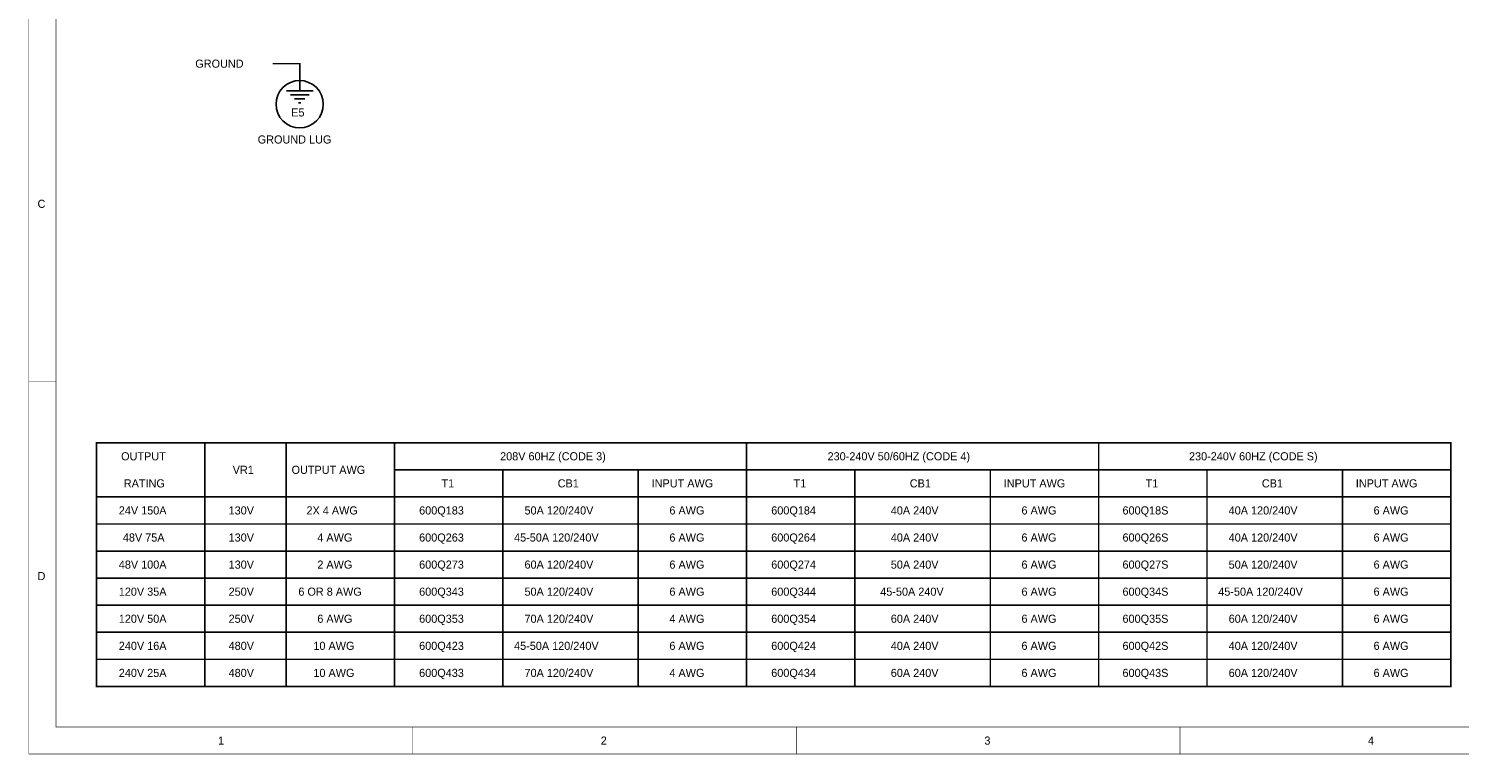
# Model space of a CAD drawing. Extents: x 0 to 17, y 0 to 11.
# Tile 1 of 3: x 0 to 10.6, y 0 to 5.4. Entities that reach past the tile are written whole.
import ezdxf

# ---------------------------------------------------------------- set-up
doc = ezdxf.new("R2010")
doc.units = 0
doc.layers.add('SHEET', color=255, linetype='CONTINUOUS')

msp = doc.modelspace()

# ---------------------------------------------------------------- linework, layer by layer
at = {"layer": 'SHEET'}
for points, const_width in [([(0, 11), (16.999, 11), (16.999, 0.001), (0, 0.001), (0, 11)], 0.0039), ([(0.2, 10.8), (16.799, 10.8), (16.799, 0.201), (0.2, 0.201), (0.2, 10.8)], 0.0039), ([(2, 5), (2, 5.1), (1.8, 5.1)], 0.0118), ([(2, 5), (2, 4.9)], 0.0118), ([(1.9, 4.9), (2.1, 4.9)], 0.0118), ([(1.93, 4.87), (2.07, 4.87)], 0.0118), ([(1.96, 4.84), (2.04, 4.84)], 0.0118), ([(1.99, 4.81), (2.01, 4.81)], 0.0118), ([(0.2, 2.75), (0, 2.75)], 0.0039), ([(10.5, 0.5), (10.5, 2.3), (0.5, 2.3), (0.5, 0.5), (10.5, 0.5)], 0.0118), ([(1.3, 2.3), (1.3, 0.5)], 0.0118), ([(1.9, 2.3), (1.9, 0.5)], 0.0118), ([(2.7, 2.3), (2.7, 0.5)], 0.0118), ([(5.3, 2.3), (5.3, 0.5)], 0.0118), ([(7.9, 2.3), (7.9, 0.5)], 0.0118), ([(2.7, 2.1), (10.5, 2.1)], 0.0118), ([(3.5, 2.1), (3.5, 0.5)], 0.0118), ([(4.5, 2.1), (4.5, 0.5)], 0.0118), ([(6.1, 2.1), (6.1, 0.5)], 0.0118), ([(7.1, 2.1), (7.1, 0.5)], 0.0118), ([(8.7, 2.1), (8.7, 0.5)], 0.0118), ([(9.7, 2.1), (9.7, 0.5)], 0.0118), ([(0.5, 1.9), (10.5, 1.9)], 0.0118), ([(0.5, 1.7), (10.5, 1.7)], 0.0118), ([(0.5, 1.5), (10.5, 1.5)], 0.0118), ([(0.5, 1.3), (10.5, 1.3)], 0.0118), ([(0.5, 1.1), (10.5, 1.1)], 0.0118), ([(0.5, 0.9), (10.5, 0.9)], 0.0118), ([(0.5, 0.7), (10.5, 0.7)], 0.0118), ([(2.833, 0.2), (2.833, 0)], 0.0039), ([(5.667, 0.2), (5.667, 0)], 0.0039), ([(8.5, 0.2), (8.5, 0)], 0.0039)]:
    msp.add_lwpolyline(points, dxfattribs=dict(at, const_width=const_width))
msp.add_lwpolyline([(2.174, 4.8), (2.171, 4.834), (2.161, 4.867), (2.145, 4.897), (2.123, 4.924), (2.097, 4.946), (2.066, 4.962), (2.034, 4.972), (2, 4.975), (1.966, 4.972), (1.933, 4.962), (1.903, 4.946), (1.876, 4.924), (1.854, 4.897), (1.838, 4.867), (1.828, 4.834), (1.825, 4.8), (1.828, 4.766), (1.838, 4.734), (1.854, 4.703), (1.876, 4.677), (1.903, 4.655), (1.933, 4.639), (1.966, 4.629), (2, 4.626), (2.034, 4.629), (2.066, 4.639), (2.097, 4.655), (2.123, 4.677), (2.145, 4.703), (2.161, 4.734), (2.171, 4.766)], close=True, dxfattribs=at)

# ---------------------------------------------------------------- texts
for s, p in [('GROUND', (1.229, 5.07)), ('E5', (1.937, 4.71)), ('GROUND LUG', (1.69, 4.51)), ('C', (0.064, 4.035)), ('OUTPUT', (0.681, 2.17)), ('208V 60HZ (CODE 3)', (3.48, 2.17)), ('230-240V 50/60HZ (CODE 4)', (5.898, 2.17)), ('230-240V 60HZ (CODE S)', (8.567, 2.17)), ('VR1', (1.505, 2.07)), ('OUTPUT AWG', (1.94, 2.07)), ('RATING', (0.701, 1.97)), ('T1', (3.047, 1.97)), ('CB1', (3.905, 1.97)), ('INPUT AWG', (4.599, 1.97)), ('T1', (5.647, 1.97)), ('CB1', (6.505, 1.97)), ('INPUT AWG', (7.199, 1.97)), ('T1', (8.247, 1.97)), ('CB1', (9.105, 1.97)), ('INPUT AWG', (9.799, 1.97)), ('24V 150A', (0.664, 1.77)), ('130V', (1.475, 1.77)), ('2X 4 AWG', (2.05, 1.77)), ('600Q183', (2.882, 1.77)), ('50A 120/240V', (3.66, 1.77)), ('6 AWG', (4.73, 1.77)), ('600Q184', (5.482, 1.77)), ('40A 240V', (6.365, 1.77)), ('6 AWG', (7.33, 1.77)), ('600Q18S', (8.076, 1.77)), ('40A 120/240V', (8.86, 1.77)), ('6 AWG', (9.93, 1.77)), ('48V 75A', (0.694, 1.57)), ('130V', (1.475, 1.57)), ('4 AWG', (2.13, 1.57)), ('600Q263', (2.882, 1.57)), ('45-50A 120/240V', (3.583, 1.57)), ('6 AWG', (4.73, 1.57)), ('600Q264', (5.482, 1.57)), ('40A 240V', (6.365, 1.57)), ('6 AWG', (7.33, 1.57)), ('600Q26S', (8.076, 1.57)), ('40A 120/240V', (8.86, 1.57)), ('6 AWG', (9.93, 1.57)), ('48V 100A', (0.664, 1.37)), ('130V', (1.475, 1.37)), ('2 AWG', (2.13, 1.37)), ('600Q273', (2.882, 1.37)), ('60A 120/240V', (3.66, 1.37)), ('6 AWG', (4.73, 1.37)), ('600Q274', (5.482, 1.37)), ('50A 240V', (6.365, 1.37)), ('6 AWG', (7.33, 1.37)), ('600Q27S', (8.076, 1.37)), ('50A 120/240V', (8.86, 1.37)), ('6 AWG', (9.93, 1.37)), ('D', (0.064, 1.285)), ('120V 35A', (0.664, 1.17)), ('250V', (1.475, 1.17)), ('6 OR 8 AWG', (1.99, 1.17)), ('600Q343', (2.882, 1.17)), ('50A 120/240V', (3.66, 1.17)), ('6 AWG', (4.73, 1.17)), ('600Q344', (5.482, 1.17)), ('45-50A 240V', (6.287, 1.17)), ('6 AWG', (7.33, 1.17)), ('600Q34S', (8.076, 1.17)), ('45-50A 120/240V', (8.783, 1.17)), ('6 AWG', (9.93, 1.17)), ('120V 50A', (0.664, 0.97)), ('250V', (1.475, 0.97)), ('6 AWG', (2.13, 0.97)), ('600Q353', (2.882, 0.97)), ('70A 120/240V', (3.66, 0.97)), ('4 AWG', (4.73, 0.97)), ('600Q354', (5.482, 0.97)), ('60A 240V', (6.365, 0.97)), ('6 AWG', (7.33, 0.97)), ('600Q35S', (8.076, 0.97)), ('60A 120/240V', (8.86, 0.97)), ('6 AWG', (9.93, 0.97)), ('240V 16A', (0.664, 0.77)), ('480V', (1.475, 0.77)), ('10 AWG', (2.101, 0.77)), ('600Q423', (2.882, 0.77)), ('45-50A 120/240V', (3.583, 0.77)), ('6 AWG', (4.73, 0.77)), ('600Q424', (5.482, 0.77)), ('40A 240V', (6.365, 0.77)), ('6 AWG', (7.33, 0.77)), ('600Q42S', (8.076, 0.77)), ('40A 120/240V', (8.86, 0.77)), ('6 AWG', (9.93, 0.77)), ('70A 120/240V', (3.66, 0.57)), ('60A 120/240V', (8.86, 0.57)), ('240V 25A', (0.664, 0.57)), ('480V', (1.475, 0.57)), ('10 AWG', (2.101, 0.57)), ('600Q433', (2.882, 0.57)), ('4 AWG', (4.73, 0.57)), ('600Q434', (5.482, 0.57)), ('60A 240V', (6.365, 0.57)), ('6 AWG', (7.33, 0.57)), ('600Q43S', (8.076, 0.57)), ('6 AWG', (9.93, 0.57)), ('1', (1.397, 0.07)), ('2', (4.223, 0.07)), ('3', (7.056, 0.07)), ('4', (9.889, 0.07))]:
    msp.add_text(s, height=0.06, dxfattribs=at).set_placement(p)

doc.saveas('drawing.dxf')
